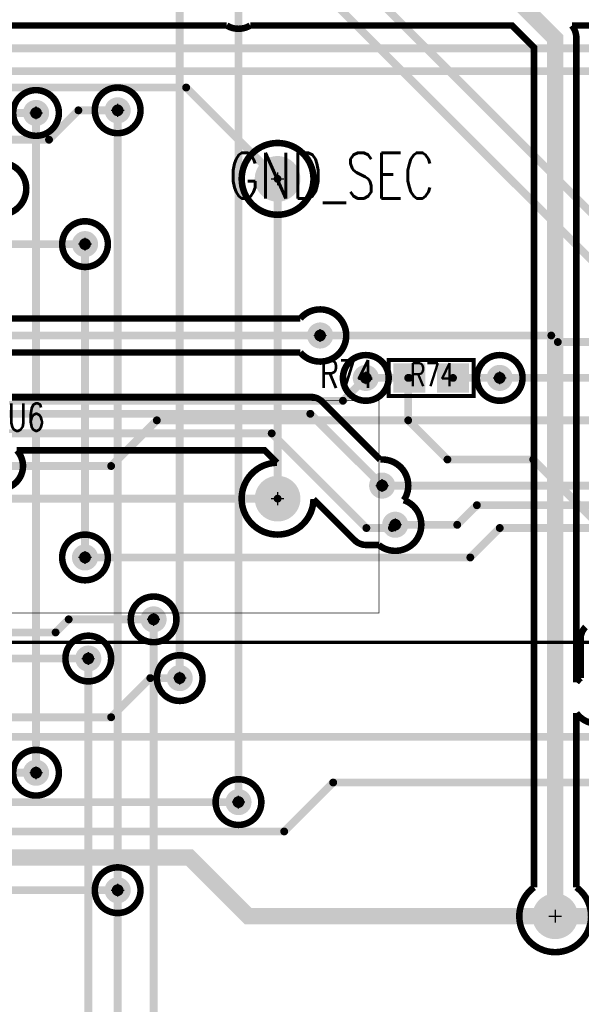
# Model space of a CAD drawing. Extents: x -7.2 to 18.3, y -5.6 to 10.9.
# Tile 59 of 112: x 5.8 to 6.6, y 1.3 to 2.8. Entities that reach past the tile are written whole.
import ezdxf
from ezdxf.enums import TextEntityAlignment as Align

# ---------------------------------------------------------------- set-up
doc = ezdxf.new("R2010")
doc.units = 0
for name, pattern in [('SIG_110', [2, 1, 1]), ('SIG_141', [2, 1, 1]), ('SIG_144', [2, 1, 1]), ('SIG_153', [2, 1, 1]), ('SIG_163', [2, 1, 1]), ('SIG_164', [2, 1, 1]), ('SIG_174', [2, 1, 1]), ('SIG_19', [2, 1, 1]), ('SIG_197', [2, 1, 1]), ('SIG_199', [2, 1, 1]), ('SIG_205', [2, 1, 1]), ('SIG_206', [2, 1, 1]), ('SIG_207', [2, 1, 1]), ('SIG_274', [2, 1, 1]), ('SIG_275', [2, 1, 1]), ('SIG_289', [2, 1, 1]), ('SIG_297', [2, 1, 1]), ('SIG_46', [2, 1, 1]), ('SIG_51', [2, 1, 1]), ('SIG_55', [2, 1, 1]), ('SIG_57', [2, 1, 1]), ('SIG_99', [2, 1, 1])]:
    doc.linetypes.add(name, pattern=pattern)
for name, color, linetype in [('2D_LINE_100', 2, 'CONTINUOUS'), ('DRIL_PLTE_THRU_01', 16, 'CONTINUOUS'), ('DRIL_PLTE_THRU_03', 146, 'CONTINUOUS'), ('DRIL_PLTE_THRU_04', 176, 'CONTINUOUS'), ('DRIL_SYMBOL', 254, 'CONTINUOUS'), ('PADS_BOT', 5, 'CONTINUOUS'), ('PADS_INNER', 1, 'CONTINUOUS'), ('PADS_TOP', 1, 'CONTINUOUS'), ('PADS_XR_131', 3, 'CONTINUOUS'), ('PADS_XR_133', 254, 'CONTINUOUS'), ('PART_NAME_123', 255, 'CONTINUOUS'), ('PART_NAME_129', 2, 'CONTINUOUS'), ('PART_TOP_2DLINE_123', 255, 'CONTINUOUS'), ('PART_TOP_2DLINE_129', 2, 'CONTINUOUS'), ('POUR_OUTLINE_03', 130, 'CONTINUOUS'), ('POUR_VOID_03', 130, 'CONTINUOUS'), ('TEXT_02', 112, 'CONTINUOUS'), ('TRACE_01', 1, 'CONTINUOUS'), ('TRACE_03', 130, 'CONTINUOUS'), ('TRACE_04', 5, 'CONTINUOUS'), ('VIAPTS', 56, 'CONTINUOUS')]:
    doc.layers.add(name, color=color, linetype=linetype)
doc.styles.add('W0$001', font='simplex', dxfattribs={"width": 0.75})
doc.styles.add('W0$006', font='simplex', dxfattribs={"width": 0.75})
doc.styles.add('W0$008', font='simplex', dxfattribs={"width": 0.75})
doc.styles.add('W0$01', font='simplex', dxfattribs={"width": 0.75})

# ---------------------------------------------------------------- blocks, each defined once
blk = doc.blocks.new('DRAWING_291')
at = {"layer": '2D_LINE_100', "const_width": 0.005}
blk.add_lwpolyline([(-0.13, 0.175), (2.96646, 0.175), (2.96646, -1.82), (-0.13, -1.82)], close=True, dxfattribs=at)
blk = doc.blocks.new('POUR_VOID_79')
at = {"layer": 'POUR_VOID_03', "const_width": 0.01}
blk.add_lwpolyline([(-14.0703, -16.7962, 1), (-14.0003, -16.7962, 1)], format="xyb", close=True, dxfattribs=at)
blk = doc.blocks.new('POUR_VOID_78')
at = {"layer": 'POUR_VOID_03', "const_width": 0.01}
blk.add_lwpolyline([(-13.9453, -16.7922, 1), (-13.8753, -16.7922, 1)], format="xyb", close=True, dxfattribs=at)
blk = doc.blocks.new('POUR_VOID_77')
at = {"layer": 'POUR_VOID_03', "const_width": 0.01}
blk.add_lwpolyline([(-13.9953, -16.9972, 1), (-13.9253, -16.9972, 1)], format="xyb", close=True, dxfattribs=at)
blk = doc.blocks.new('POUR_VOID_76')
at = {"layer": 'POUR_VOID_03', "const_width": 0.01}
blk.add_lwpolyline([(-13.7204, -16.8972, 1), (-13.6104, -16.8972, 1)], format="xyb", close=True, dxfattribs=at)
blk = doc.blocks.new('POUR_VOID_75')
at = {"layer": 'POUR_VOID_03', "const_width": 0.01}
blk.add_lwpolyline([(-13.5653, -17.2022, 1), (-13.4953, -17.2022, 1)], format="xyb", close=True, dxfattribs=at)
blk = doc.blocks.new('POUR_VOID_38')
at = {"layer": 'POUR_VOID_03', "const_width": 0.01}
blk.add_lwpolyline([(-14.0703, -17.8072, 1), (-14.0003, -17.8072, 1)], format="xyb", close=True, dxfattribs=at)
blk = doc.blocks.new('POUR_VOID_36')
at = {"layer": 'POUR_VOID_03', "const_width": 0.01}
blk.add_lwpolyline([(-13.9953, -17.4773, 1), (-13.9253, -17.4773, 1)], format="xyb", close=True, dxfattribs=at)
blk = doc.blocks.new('POUR_VOID_35')
at = {"layer": 'POUR_VOID_03', "const_width": 0.01}
blk.add_lwpolyline([(-13.9903, -17.6322, 1), (-13.9203, -17.6322, 1)], format="xyb", close=True, dxfattribs=at)
blk = doc.blocks.new('POUR_VOID_34')
at = {"layer": 'POUR_VOID_03', "const_width": 0.01}
blk.add_lwpolyline([(-13.8903, -17.5722, 1), (-13.8203, -17.5722, 1)], format="xyb", close=True, dxfattribs=at)
blk = doc.blocks.new('POUR_VOID_33')
at = {"layer": 'POUR_VOID_03', "const_width": 0.01}
blk.add_lwpolyline([(-13.9453, -17.9872, 1), (-13.8753, -17.9872, 1)], format="xyb", close=True, dxfattribs=at)
blk = doc.blocks.new('POUR_VOID_32')
at = {"layer": 'POUR_VOID_03', "const_width": 0.01}
blk.add_lwpolyline([(-13.8503, -17.6622, 1), (-13.7803, -17.6622, 1)], format="xyb", close=True, dxfattribs=at)
blk = doc.blocks.new('POUR_VOID_31')
at = {"layer": 'POUR_VOID_03', "const_width": 0.01}
blk.add_lwpolyline([(-13.7603, -17.8522, 1), (-13.6903, -17.8522, 1)], format="xyb", close=True, dxfattribs=at)
blk = doc.blocks.new('POUR_VOID_28')
at = {"layer": 'POUR_VOID_03', "const_width": 0.01}
blk.add_lwpolyline([(-13.3603, -17.2022, 1), (-13.2903, -17.2022, 1)], format="xyb", close=True, dxfattribs=at)
blk = doc.blocks.new('POUR_OUTLINE_1')
at = {"layer": 'POUR_OUTLINE_03', "const_width": 0.01}
for points in [[(-13.1663, -16.6622), (-13.2147, -16.6622, -0.167251), (-13.2078, -16.6822), (-13.2078, -17.6687, -0.059206), (-13.2014, -17.6618), (-13.2014, -17.6022, -0.198912), (-13.1938, -17.5838)], [(-13.1494, -17.6618, -1.125864), (-13.2078, -17.7157), (-13.2078, -17.9828, -3.057547), (-13.2728, -17.9828), (-13.2728, -16.6957), (-13.3063, -16.6622), (-13.7073, -16.6622, -0.277355), (-13.7433, -16.6622), (-14.2502, -16.6622, -577.399437)], [(-14.1208, -16.8863, -1.989102), (-14.1063, -16.9489, -1.517636)], [(-14.2627, -17.1112), (-13.6307, -17.1112, -2.70758), (-13.6307, -17.1632), (-14.1477, -17.1632, -0.598647)], [(-14.1664, -17.2312), (-13.6153, -17.2312, -0.198912), (-13.5969, -17.2388), (-13.5084, -17.3273, -0.626458), (-13.4721, -17.3895, -1.190363), (-13.5106, -17.4582), (-13.5294, -17.4582, -0.198912), (-13.5478, -17.4506), (-13.6104, -17.388, -2.367522), (-13.6662, -17.3322), (-13.6852, -17.3132), (-14.0648, -17.3132, -2.315909), (-14.1158, -17.3132)]]:
    blk.add_lwpolyline(points, format="xyb", dxfattribs=at)
for name in ['POUR_VOID_79', 'POUR_VOID_78', 'POUR_VOID_76', 'POUR_VOID_77', 'POUR_VOID_75', 'POUR_VOID_28', 'POUR_VOID_36', 'POUR_VOID_34', 'POUR_VOID_35', 'POUR_VOID_32', 'POUR_VOID_38', 'POUR_VOID_31', 'POUR_VOID_33']:
    blk.add_blockref(name, (0, 0))
blk = doc.blocks.new('POUR_HEADER_0')
blk.add_blockref('POUR_OUTLINE_1', (16.9203, 12.3322))
blk = doc.blocks.new('SMOOTH_0$001')
at = {"const_width": 0.0005}
blk.add_lwpolyline([(-0.00025, 0, 1), (0.00025, 0, 1)], format="xyb", close=True, dxfattribs=at)
blk = doc.blocks.new('PART_BODY_TOP_362')
at = {"layer": 'PART_TOP_2DLINE_129', "const_width": 0.001}
blk.add_lwpolyline([(-1.095, 0.2), (3.935, 0.2), (3.935, -0.125), (-1.095, -0.125)], close=True, dxfattribs=at)
at = {"layer": 'PART_TOP_2DLINE_129'}
for p in [(-1.095, 0.2), (-1.095, -0.125)]:
    blk.add_blockref('SMOOTH_0$001', p, dxfattribs=at)
blk = doc.blocks.new('SYM_TOP_35')
blk.add_blockref('PART_BODY_TOP_362', (0, 0))
blk = doc.blocks.new('PART_TOP_63')
blk.add_blockref('SYM_TOP_35', (0, 0))
at = {"layer": 'PART_NAME_123', "style": 'W0$008', "width": 0.75}
blk.add_text('U6', height=0.042, rotation=-180, dxfattribs=at).set_placement((-0.5549, -0.1), align=Align.MIDDLE_CENTER)
blk = doc.blocks.new('SMOOTH_0$006')
at = {"const_width": 0.003}
blk.add_lwpolyline([(-0.0015, 0, 1), (0.0015, 0, 1)], format="xyb", close=True, dxfattribs=at)
blk = doc.blocks.new('PART_BODY_TOP_363')
at = {"layer": 'PART_TOP_2DLINE_123', "const_width": 0.006}
blk.add_lwpolyline([(-0.065, -0.0276), (0.065, -0.0276), (0.065, 0.0276), (-0.065, 0.0276)], close=True, dxfattribs=at)
at = {"layer": 'PART_TOP_2DLINE_129', "const_width": 0.001}
blk.add_lwpolyline([(-0.065, -0.03), (0.065, -0.03), (0.065, 0.0276), (-0.065, 0.0276)], close=True, dxfattribs=at)
at = {"layer": 'PART_TOP_2DLINE_123'}
for p in [(-0.065, 0.0276), (0.065, 0.0276), (-0.065, -0.0276), (0.065, -0.0276)]:
    blk.add_blockref('SMOOTH_0$006', p, dxfattribs=at)
at = {"layer": 'PART_TOP_2DLINE_129'}
for p in [(-0.065, 0.0276), (0.065, 0.0276), (-0.065, -0.03), (0.065, -0.03)]:
    blk.add_blockref('SMOOTH_0$001', p, dxfattribs=at)
blk = doc.blocks.new('DRIL_HOLE_0')
blk.add_lwpolyline([(0, 0, 1), (0, 0, 1)], format="xyb", close=True)
blk = doc.blocks.new('PAD_1')
blk.add_lwpolyline([(0, 0, 1), (0, 0, 1)], format="xyb", close=True)
blk = doc.blocks.new('PAD_46')
at = {"const_width": 0.045}
blk.add_lwpolyline([(-0.0245, 0), (0.0245, 0)], dxfattribs=at)
blk = doc.blocks.new('PAD_47')
at = {"const_width": 0.039}
blk.add_lwpolyline([(-0.0215, 0), (0.0215, 0)], dxfattribs=at)
blk = doc.blocks.new('STK_TOP_14')
at = {"layer": 'DRIL_PLTE_THRU_01'}
blk.add_blockref('DRIL_HOLE_0', (0, 0), dxfattribs=at)
at = {"layer": 'DRIL_PLTE_THRU_03'}
blk.add_blockref('DRIL_HOLE_0', (0, 0), dxfattribs=at)
at = {"layer": 'DRIL_PLTE_THRU_04'}
blk.add_blockref('DRIL_HOLE_0', (0, 0), dxfattribs=at)
at = {"layer": 'PADS_BOT'}
blk.add_blockref('PAD_1', (0, 0), dxfattribs=at)
at = {"layer": 'PADS_INNER'}
blk.add_blockref('PAD_1', (0, 0), dxfattribs=at)
at = {"layer": 'PADS_TOP'}
blk.add_blockref('PAD_47', (0, 0), dxfattribs=at)
at = {"layer": 'PADS_XR_131'}
blk.add_blockref('PAD_46', (0, 0), dxfattribs=at)
at = {"layer": 'PADS_XR_133'}
blk.add_blockref('PAD_47', (0, 0), dxfattribs=at)
blk = doc.blocks.new('SYM_TOP_36')
for name, p in [('PART_BODY_TOP_363', (0, 0)), ('STK_TOP_14', (-0.0335, 0)), ('STK_TOP_14', (0.0335, 0))]:
    blk.add_blockref(name, p)
blk = doc.blocks.new('PART_TOP_523')
blk.add_blockref('SYM_TOP_36', (0, 0))
at = {"layer": 'PART_NAME_123', "style": 'W0$006', "width": 0.75}
blk.add_text('R74', height=0.042, rotation=180, dxfattribs=at).set_placement((0.17, 0.015))
at = {"layer": 'PART_NAME_129', "style": 'W0$001', "width": 0.75}
blk.add_text('R74', height=0.035, rotation=180, dxfattribs=at).set_placement((-0.0019, -0.005), align=Align.MIDDLE_CENTER)
blk = doc.blocks.new('SMOOTH_0$025')
at = {"const_width": 0.0125}
blk.add_lwpolyline([(-0.00625, 0, 1), (0.00625, 0, 1)], format="xyb", close=True, dxfattribs=at)
blk = doc.blocks.new('SMOOTH_0$012')
at = {"const_width": 0.006}
blk.add_lwpolyline([(-0.003, 0, 1), (0.003, 0, 1)], format="xyb", close=True, dxfattribs=at)
blk = doc.blocks.new('DRIL_SYMBOL_0$03')
at = {"layer": 'DRIL_SYMBOL', "const_width": 0.002}
for points in [[(-0.01, 0), (0.01, 0)], [(0, -0.01), (0, 0.01)]]:
    blk.add_lwpolyline(points, dxfattribs=at)
blk = doc.blocks.new('DRIL_HOLE_0$03')
at = {"const_width": 0.015}
blk.add_lwpolyline([(-0.0075, 0, 1), (0.0075, 0, 1)], format="xyb", close=True, dxfattribs=at)
blk.add_blockref('DRIL_SYMBOL_0$03', (0, 0))
blk = doc.blocks.new('PAD_5')
at = {"const_width": 0.035}
blk.add_lwpolyline([(0, -0.0175, 1), (0, 0.0175, 1)], format="xyb", close=True, dxfattribs=at)
blk = doc.blocks.new('PAD_189')
at = {"const_width": 0.0275}
blk.add_lwpolyline([(0, -0.01375, 1), (0, 0.01375, 1)], format="xyb", close=True, dxfattribs=at)
blk = doc.blocks.new('STK_TOP_3')
at = {"layer": 'DRIL_PLTE_THRU_01'}
blk.add_blockref('DRIL_HOLE_0$03', (0, 0), dxfattribs=at)
at = {"layer": 'DRIL_PLTE_THRU_03'}
blk.add_blockref('DRIL_HOLE_0$03', (0, 0), dxfattribs=at)
at = {"layer": 'DRIL_PLTE_THRU_04'}
blk.add_blockref('DRIL_HOLE_0$03', (0, 0), dxfattribs=at)
at = {"layer": 'PADS_BOT'}
blk.add_blockref('PAD_189', (0, 0), dxfattribs=at)
at = {"layer": 'PADS_INNER'}
blk.add_blockref('PAD_5', (0, 0), dxfattribs=at)
at = {"layer": 'PADS_TOP'}
blk.add_blockref('PAD_189', (0, 0), dxfattribs=at)
blk = doc.blocks.new('SYM_TOP_1')
blk.add_blockref('STK_TOP_3', (0, 0))
blk = doc.blocks.new('DRIL_SYMBOL_0$018')
at = {"layer": 'DRIL_SYMBOL', "const_width": 0.002}
for points in [[(-0.01, 0), (0.01, 0)], [(0, -0.01), (0, 0.01)]]:
    blk.add_lwpolyline(points, dxfattribs=at)
blk = doc.blocks.new('DRIL_HOLE_0$018')
at = {"const_width": 0.009}
blk.add_lwpolyline([(-0.0045, 0, 1), (0.0045, 0, 1)], format="xyb", close=True, dxfattribs=at)
blk.add_blockref('DRIL_SYMBOL_0$018', (0, 0))
blk = doc.blocks.new('PAD_138')
at = {"const_width": 0.02}
blk.add_lwpolyline([(0, -0.01, 1), (0, 0.01, 1)], format="xyb", close=True, dxfattribs=at)
blk = doc.blocks.new('STK_TOP_4')
at = {"layer": 'DRIL_PLTE_THRU_01'}
blk.add_blockref('DRIL_HOLE_0$018', (0, 0), dxfattribs=at)
at = {"layer": 'DRIL_PLTE_THRU_03'}
blk.add_blockref('DRIL_HOLE_0$018', (0, 0), dxfattribs=at)
at = {"layer": 'DRIL_PLTE_THRU_04'}
blk.add_blockref('DRIL_HOLE_0$018', (0, 0), dxfattribs=at)
at = {"layer": 'PADS_BOT'}
blk.add_blockref('PAD_138', (0, 0), dxfattribs=at)
at = {"layer": 'PADS_INNER'}
blk.add_blockref('PAD_138', (0, 0), dxfattribs=at)
at = {"layer": 'PADS_TOP'}
blk.add_blockref('PAD_138', (0, 0), dxfattribs=at)
blk = doc.blocks.new('SYM_TOP_2')
blk.add_blockref('STK_TOP_4', (0, 0))

msp = doc.modelspace()

# ---------------------------------------------------------------- linework, layer by layer
at = {"layer": 'TRACE_01', "linetype": 'SIG_57', "const_width": 0.012}
msp.add_lwpolyline([(6.718, 2.39), (6.0502, 3.0578), (6.0502, 3.7949), (5.8651, 3.98), (5.3901, 3.98)], dxfattribs=at)
at = {"layer": 'TRACE_01', "linetype": 'SIG_51', "const_width": 0.012}
msp.add_lwpolyline([(6.9651, 2.3199), (6.8102, 2.3199), (6.7701, 2.36), (6.676, 2.36), (6.136, 2.9), (5.7351, 2.9), (5.4501, 3.185), (5.3901, 3.185)], dxfattribs=at)
at = {"layer": 'TRACE_01', "linetype": 'SIG_141', "const_width": 0.012}
msp.add_lwpolyline([(6.0151, 1.75), (6.0151, 2.815)], dxfattribs=at)
at = {"layer": 'TRACE_01', "linetype": 'SIG_144', "const_width": 0.012}
msp.add_lwpolyline([(6.1051, 1.56), (6.1051, 2.78)], dxfattribs=at)
at = {"layer": 'TRACE_01', "linetype": 'SIG_206', "const_width": 0.012}
for points in [[(5.9201, 1.425), (5.9201, 2.62)], [(5.5227, 0.1124), (5.8527, 0.1124), (5.9202, 0.1799), (5.9202, 1.4249), (5.9201, 1.425)]]:
    msp.add_lwpolyline(points, dxfattribs=at)
at = {"layer": 'TRACE_01', "linetype": 'SIG_174', "const_width": 0.012}
msp.add_lwpolyline([(5.7951, 1.605), (5.7951, 2.616)], dxfattribs=at)
at = {"layer": 'TRACE_01', "linetype": 'SIG_297', "const_width": 0.012}
msp.add_lwpolyline([(6.165, 2.025), (6.165, 2.515)], dxfattribs=at)
at = {"layer": 'TRACE_01', "linetype": 'SIG_197', "const_width": 0.012}
msp.add_lwpolyline([(5.8701, 1.9349), (5.8701, 2.415)], dxfattribs=at)
at = {"layer": 'TRACE_01', "linetype": 'SIG_275', "const_width": 0.012}
for points in [[(6.7565, 1.75), (6.7565, 1.885), (6.5565, 2.085), (6.425, 2.085), (6.365, 2.145), (6.365, 2.21), (6.3001, 2.21)], [(6.365, 2.21), (6.3001, 2.21)], [(6.3666, 2.21), (6.365, 2.21)]]:
    msp.add_lwpolyline(points, dxfattribs=at)
at = {"layer": 'TRACE_01', "linetype": 'SIG_274', "const_width": 0.012}
msp.add_lwpolyline([(6.4336, 2.21), (6.5051, 2.21)], dxfattribs=at)
at = {"layer": 'TRACE_01', "linetype": 'SIG_207', "const_width": 0.012}
msp.add_lwpolyline([(5.5227, 0.0624), (5.8577, 0.0624), (5.9752, 0.1799), (5.9752, 1.8399), (5.9751, 1.84)], dxfattribs=at)
at = {"layer": 'TRACE_01', "linetype": 'SIG_205', "const_width": 0.012}
msp.add_lwpolyline([(5.5227, 0.1624), (5.8377, 0.1624), (5.8752, 0.1999), (5.8752, 1.78), (5.8751, 1.78)], dxfattribs=at)
at = {"layer": 'TRACE_03', "linetype": 'SIG_19', "const_width": 0.025}
msp.add_lwpolyline([(6.5901, 1.385), (6.5901, 2.73), (6.2002, 3.1199), (6.2002, 3.8699)], dxfattribs=at)
at = {"layer": 'TRACE_03', "linetype": 'SIG_99', "const_width": 0.012}
msp.add_lwpolyline([(6.2301, 2.275), (5.4351, 2.275), (5.4101, 2.3), (5.2451, 2.3)], dxfattribs=at)
at = {"layer": 'TRACE_03', "linetype": 'SIG_164', "const_width": 0.012}
msp.add_lwpolyline([(6.3251, 2.045), (6.2151, 2.155), (5.3001, 2.155), (5.2451, 2.21)], dxfattribs=at)
at = {"layer": 'TRACE_03', "linetype": 'SIG_163', "const_width": 0.012}
for points in [[(6.3401, 1.98), (6.301, 1.98), (6.156, 2.125), (5.2751, 2.125), (5.2251, 2.175)], [(6.3401, 1.98), (6.3451, 1.985)]]:
    msp.add_lwpolyline(points, dxfattribs=at)
at = {"layer": 'TRACE_04', "linetype": 'SIG_289', "const_width": 0.012}
msp.add_lwpolyline([(2.02, 2.67), (2.946, 2.67), (2.976, 2.64), (3.425, 2.64), (3.46, 2.605), (3.649, 2.605), (3.756, 2.712), (4.539, 2.712), (4.572, 2.745), (4.935, 2.745), (4.98, 2.7), (5.13, 2.7), (5.175, 2.655), (5.675, 2.655), (5.7, 2.68), (6.76, 2.68)], dxfattribs=at)
at = {"layer": 'TRACE_04', "linetype": 'SIG_297', "const_width": 0.012}
for points in [[(2.1, 2.616), (2.244, 2.616), (2.268, 2.64), (2.928, 2.64), (2.952, 2.616), (3.384, 2.616), (3.42, 2.58), (3.68, 2.58), (3.7795, 2.6795), (4.5725, 2.6795), (4.608, 2.715), (4.925, 2.715), (4.965, 2.675), (5.08, 2.675), (5.125, 2.63), (5.69, 2.63), (5.715, 2.655), (6.025, 2.655), (6.165, 2.515)], [(4.7252, 2.0499), (4.815, 2.0499), (4.86, 2.0949), (4.86, 2.165), (4.915, 2.22), (5.205, 2.22), (5.285, 2.14), (5.605, 2.14), (5.72, 2.025), (6.165, 2.025)]]:
    msp.add_lwpolyline(points, dxfattribs=at)
at = {"layer": 'TRACE_04', "linetype": 'SIG_46', "const_width": 0.012}
msp.add_lwpolyline([(5.5801, 2.715), (6.8451, 2.715)], dxfattribs=at)
at = {"layer": 'TRACE_04', "linetype": 'SIG_174', "const_width": 0.012}
for points in [[(3.33, 2.575), (3.36, 2.575), (3.379, 2.556), (3.716, 2.556), (3.814, 2.654), (4.598, 2.654), (4.62, 2.676), (4.908, 2.676), (4.984, 2.6), (5.72, 2.6), (5.736, 2.616), (5.7951, 2.616)], [(4.8401, 1.555), (4.8401, 1.56), (4.9101, 1.63), (5.4001, 1.63), (5.4251, 1.605), (5.7951, 1.605)]]:
    msp.add_lwpolyline(points, dxfattribs=at)
at = {"layer": 'TRACE_04', "linetype": 'SIG_206', "const_width": 0.012}
for points in [[(3.9002, 2.4999), (4.0043, 2.604), (4.946, 2.604), (4.975, 2.575), (5.815, 2.575), (5.86, 2.62), (5.9201, 2.62)], [(5.1551, 1.425), (5.9201, 1.425)]]:
    msp.add_lwpolyline(points, dxfattribs=at)
at = {"layer": 'TRACE_04', "linetype": 'SIG_197', "const_width": 0.012}
for points in [[(4.3002, 2.4999), (4.3563, 2.556), (4.919, 2.556), (5.0149, 2.46), (5.135, 2.46), (5.1702, 2.4249), (5.3644, 2.4249), (5.3901, 2.4506), (5.5845, 2.4506), (5.6201, 2.415), (5.8701, 2.415)], [(5.8701, 1.9349), (6.4601, 1.9349), (6.5052, 1.98), (7.1551, 1.98), (7.2851, 2.11), (7.7501, 2.11), (7.8702, 1.9899), (10.0699, 1.9899), (10.215, 2.135), (10.6402, 2.135)]]:
    msp.add_lwpolyline(points, dxfattribs=at)
at = {"layer": 'TRACE_04', "linetype": 'SIG_274', "const_width": 0.012}
msp.add_lwpolyline([(6.5051, 2.21), (6.6451, 2.21), (6.6601, 2.195), (7.1801, 2.195), (7.2101, 2.225), (7.5451, 2.225), (7.7651, 2.445), (8.255, 2.445), (8.3624, 2.5524), (8.4852, 2.5527)], dxfattribs=at)
at = {"layer": 'TRACE_04', "linetype": 'SIG_199', "const_width": 0.012}
msp.add_lwpolyline([(5.7401, 2.075), (5.9101, 2.075), (5.9801, 2.145), (7.1851, 2.145), (7.2401, 2.2), (7.8001, 2.2), (7.9051, 2.095), (9.9652, 2.095), (10.1602, 2.29), (10.7601, 2.29)], dxfattribs=at)
at = {"layer": 'TRACE_04', "linetype": 'SIG_99', "const_width": 0.012}
msp.add_lwpolyline([(6.2301, 2.275), (6.5841, 2.275), (6.5941, 2.265), (6.6901, 2.265)], dxfattribs=at)
at = {"layer": 'TRACE_04', "linetype": 'SIG_275', "const_width": 0.012}
msp.add_lwpolyline([(4.7851, 2.2265), (4.7866, 2.225), (4.8551, 2.225), (4.8751, 2.245), (5.2251, 2.245), (5.2951, 2.175), (6.2651, 2.175), (6.3001, 2.21)], dxfattribs=at)
at = {"layer": 'TRACE_04', "linetype": 'SIG_164', "const_width": 0.012}
msp.add_lwpolyline([(6.3251, 2.045), (7.1302, 2.045), (7.2552, 2.17), (7.7851, 2.17), (7.8901, 2.065), (9.9952, 2.065), (10.1702, 2.24), (10.8152, 2.24)], dxfattribs=at)
at = {"layer": 'TRACE_04', "linetype": 'SIG_163', "const_width": 0.012}
msp.add_lwpolyline([(6.3451, 1.985), (6.3452, 1.9849), (6.4401, 1.9849), (6.4702, 2.0149), (7.1451, 2.0149), (7.2701, 2.14), (7.7651, 2.14), (7.8751, 2.03), (10.04, 2.03), (10.195, 2.185), (10.5452, 2.185)], dxfattribs=at)
at = {"layer": 'TRACE_04', "linetype": 'SIG_207', "const_width": 0.012}
msp.add_lwpolyline([(5.2551, 1.82), (5.8251, 1.82), (5.8451, 1.84), (5.9751, 1.84)], dxfattribs=at)
at = {"layer": 'TRACE_04', "linetype": 'SIG_205', "const_width": 0.012}
msp.add_lwpolyline([(5.0851, 1.78), (5.8751, 1.78)], dxfattribs=at)
at = {"layer": 'TRACE_04', "linetype": 'SIG_141', "const_width": 0.012}
msp.add_lwpolyline([(4.5801, 1.455), (4.5801, 1.575), (4.6451, 1.64), (4.8051, 1.64), (4.8551, 1.69), (5.9101, 1.69), (5.9701, 1.75), (6.0151, 1.75)], dxfattribs=at)
at = {"layer": 'TRACE_04', "linetype": 'SIG_110', "const_width": 0.012}
msp.add_lwpolyline([(4.7551, 1.455), (4.7551, 1.56), (4.8551, 1.66), (6.8101, 1.66), (6.9801, 1.49), (7.2901, 1.49), (7.2901, 1.485)], dxfattribs=at)
at = {"layer": 'TRACE_04', "linetype": 'SIG_55', "const_width": 0.012}
msp.add_lwpolyline([(3.6001, 1.5999), (3.81, 1.39), (4.8651, 1.39), (4.9651, 1.49), (4.9651, 1.545), (5.0001, 1.58), (5.2951, 1.58), (5.3601, 1.515), (6.1751, 1.515), (6.2501, 1.59), (6.7901, 1.59)], dxfattribs=at)
at = {"layer": 'TRACE_04', "linetype": 'SIG_144', "const_width": 0.012}
msp.add_lwpolyline([(4.2301, 1.455), (4.4601, 1.455), (4.5001, 1.415), (4.8351, 1.415), (4.9301, 1.51), (4.9301, 1.56), (4.9751, 1.605), (5.3451, 1.605), (5.3901, 1.56), (6.1051, 1.56)], dxfattribs=at)
at = {"layer": 'TRACE_04', "linetype": 'SIG_19', "const_width": 0.025}
for points in [[(5.1551, 1.525), (5.2651, 1.525), (5.3151, 1.475), (6.0301, 1.475), (6.1201, 1.385), (6.5901, 1.385)], [(6.5901, 1.385), (6.81, 1.385), (7.03, 1.165), (7.7951, 1.165)]]:
    msp.add_lwpolyline(points, dxfattribs=at)

# ---------------------------------------------------------------- block references
at = {"linetype": 'SIG_153'}
msp.add_blockref('POUR_HEADER_0', (2.9101, 7.08), dxfattribs=at)
at = {"rotation": 180}
for name, p in [('PART_TOP_523', (6.4001, 2.21)), ('PART_TOP_63', (5.2252, 2.0499))]:
    msp.add_blockref(name, p, dxfattribs=at)
msp.add_blockref('DRAWING_291', (4.7501, 1.63))
at = {"layer": 'TRACE_01'}
for p in [(5.9201, 2.62), (5.7951, 2.616), (6.165, 2.515), (5.8701, 2.415), (6.3001, 2.21), (6.3001, 2.21), (6.365, 2.21), (6.365, 2.21), (6.365, 2.21), (6.3666, 2.21), (6.4336, 2.21), (6.5051, 2.21), (6.365, 2.145), (6.425, 2.085), (6.5565, 2.085), (6.165, 2.025), (5.8701, 1.9349), (5.9751, 1.84), (5.9752, 1.8399), (5.8751, 1.78), (5.8752, 1.78), (6.0151, 1.75), (5.7951, 1.605), (6.1051, 1.56), (5.9201, 1.425), (5.9201, 1.425), (5.9202, 1.4249)]:
    msp.add_blockref('SMOOTH_0$012', p, dxfattribs=at)
at = {"layer": 'TRACE_03'}
for name, p in [('SMOOTH_0$025', (6.5901, 2.73)), ('SMOOTH_0$012', (6.2301, 2.275)), ('SMOOTH_0$012', (6.2151, 2.155)), ('SMOOTH_0$012', (6.156, 2.125)), ('SMOOTH_0$012', (6.3251, 2.045)), ('SMOOTH_0$012', (6.301, 1.98)), ('SMOOTH_0$012', (6.3401, 1.98)), ('SMOOTH_0$012', (6.3401, 1.98)), ('SMOOTH_0$012', (6.3451, 1.985)), ('SMOOTH_0$025', (6.5901, 1.385))]:
    msp.add_blockref(name, p, dxfattribs=at)
at = {"layer": 'TRACE_04'}
for name, p in [('SMOOTH_0$012', (6.025, 2.655)), ('SMOOTH_0$012', (5.86, 2.62)), ('SMOOTH_0$012', (5.9201, 2.62)), ('SMOOTH_0$012', (5.7951, 2.616)), ('SMOOTH_0$012', (5.815, 2.575)), ('SMOOTH_0$012', (6.165, 2.515)), ('SMOOTH_0$012', (5.8701, 2.415)), ('SMOOTH_0$012', (6.2301, 2.275)), ('SMOOTH_0$012', (6.5841, 2.275)), ('SMOOTH_0$012', (6.5941, 2.265)), ('SMOOTH_0$012', (6.3001, 2.21)), ('SMOOTH_0$012', (6.5051, 2.21)), ('SMOOTH_0$012', (6.2651, 2.175)), ('SMOOTH_0$012', (5.9801, 2.145)), ('SMOOTH_0$012', (5.9101, 2.075)), ('SMOOTH_0$012', (6.3251, 2.045)), ('SMOOTH_0$012', (6.165, 2.025)), ('SMOOTH_0$012', (6.4702, 2.0149)), ('SMOOTH_0$012', (6.3451, 1.985)), ('SMOOTH_0$012', (6.3452, 1.9849)), ('SMOOTH_0$012', (6.4401, 1.9849)), ('SMOOTH_0$012', (6.5052, 1.98)), ('SMOOTH_0$012', (5.8701, 1.9349)), ('SMOOTH_0$012', (6.4601, 1.9349)), ('SMOOTH_0$012', (5.8451, 1.84)), ('SMOOTH_0$012', (5.9751, 1.84)), ('SMOOTH_0$012', (5.8251, 1.82)), ('SMOOTH_0$012', (5.8751, 1.78)), ('SMOOTH_0$012', (5.9701, 1.75)), ('SMOOTH_0$012', (6.0151, 1.75)), ('SMOOTH_0$012', (5.9101, 1.69)), ('SMOOTH_0$012', (5.7951, 1.605)), ('SMOOTH_0$012', (6.2501, 1.59)), ('SMOOTH_0$012', (6.1051, 1.56)), ('SMOOTH_0$012', (6.1751, 1.515)), ('SMOOTH_0$025', (6.0301, 1.475)), ('SMOOTH_0$012', (5.9201, 1.425)), ('SMOOTH_0$025', (6.1201, 1.385)), ('SMOOTH_0$025', (6.5901, 1.385)), ('SMOOTH_0$025', (6.5901, 1.385))]:
    msp.add_blockref(name, p, dxfattribs=at)
at = {"layer": 'VIAPTS', "linetype": 'SIG_174'}
for p in [(5.7951, 2.616), (5.7951, 1.605)]:
    msp.add_blockref('SYM_TOP_2', p, dxfattribs=at)
at = {"layer": 'VIAPTS', "linetype": 'SIG_206'}
for p in [(5.9201, 2.62), (5.9201, 1.425)]:
    msp.add_blockref('SYM_TOP_2', p, dxfattribs=at)
at = {"layer": 'VIAPTS', "linetype": 'SIG_297'}
for p in [(6.165, 2.515), (6.165, 2.025)]:
    msp.add_blockref('SYM_TOP_1', p, dxfattribs=at)
at = {"layer": 'VIAPTS', "linetype": 'SIG_197'}
for p in [(5.8701, 2.415), (5.8701, 1.9349)]:
    msp.add_blockref('SYM_TOP_2', p, dxfattribs=at)
at = {"layer": 'VIAPTS', "linetype": 'SIG_99'}
msp.add_blockref('SYM_TOP_2', (6.2301, 2.275), dxfattribs=at)
at = {"layer": 'VIAPTS', "linetype": 'SIG_275'}
msp.add_blockref('SYM_TOP_2', (6.3001, 2.21), dxfattribs=at)
at = {"layer": 'VIAPTS', "linetype": 'SIG_274'}
msp.add_blockref('SYM_TOP_2', (6.5051, 2.21), dxfattribs=at)
at = {"layer": 'VIAPTS', "linetype": 'SIG_164'}
msp.add_blockref('SYM_TOP_2', (6.3251, 2.045), dxfattribs=at)
at = {"layer": 'VIAPTS', "linetype": 'SIG_163'}
msp.add_blockref('SYM_TOP_2', (6.3451, 1.985), dxfattribs=at)
at = {"layer": 'VIAPTS', "linetype": 'SIG_207'}
msp.add_blockref('SYM_TOP_2', (5.9751, 1.84), dxfattribs=at)
at = {"layer": 'VIAPTS', "linetype": 'SIG_205'}
msp.add_blockref('SYM_TOP_2', (5.8751, 1.78), dxfattribs=at)
at = {"layer": 'VIAPTS', "linetype": 'SIG_141'}
msp.add_blockref('SYM_TOP_2', (6.0151, 1.75), dxfattribs=at)
at = {"layer": 'VIAPTS', "linetype": 'SIG_144'}
msp.add_blockref('SYM_TOP_2', (6.1051, 1.56), dxfattribs=at)
at = {"layer": 'VIAPTS', "linetype": 'SIG_19'}
msp.add_blockref('SYM_TOP_1', (6.5901, 1.385), dxfattribs=at)

# ---------------------------------------------------------------- texts
at = {"layer": 'TEXT_02', "style": 'W0$01', "width": 0.75}
msp.add_text('GND_SEC', height=0.07, dxfattribs=at).set_placement((6.0901, 2.485))

doc.saveas('drawing.dxf')
